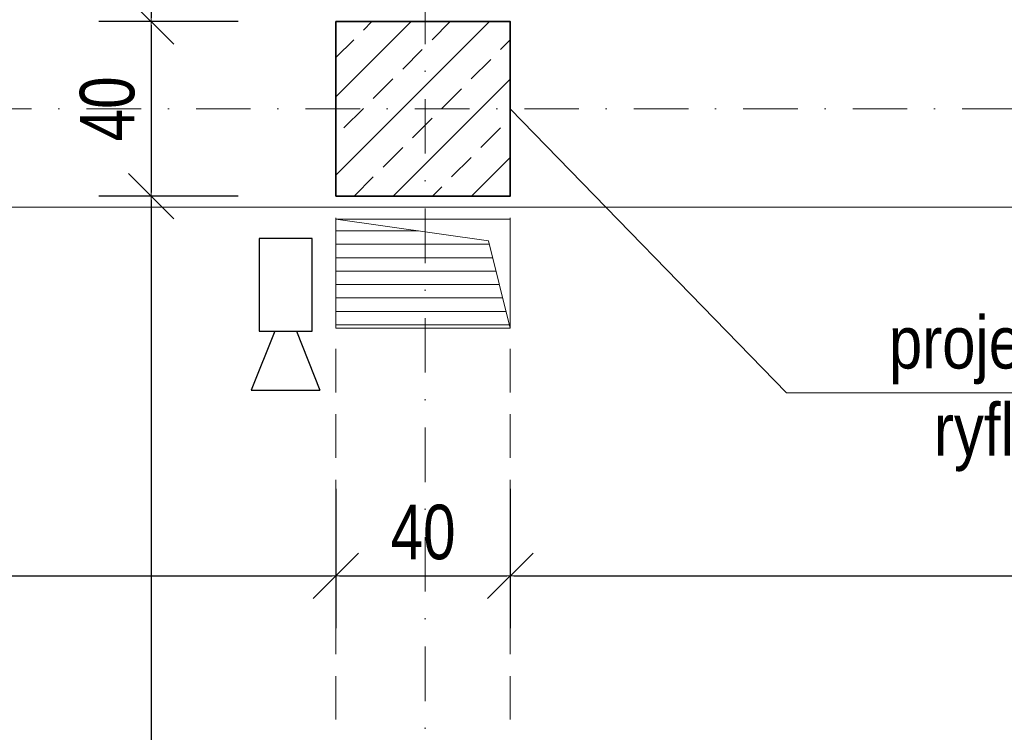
# Model space of a CAD drawing. Header units: millimetres. Extents: x 4946 to 18537, y -10559 to 785.
# Tile 29 of 79: x 6460 to 6685, y -820 to -657. Entities that reach past the tile are written whole.
import ezdxf

# ---------------------------------------------------------------- set-up
doc = ezdxf.new("R2010")
doc.units = ezdxf.units.MM
doc.linetypes.add('DASHDOT', pattern=[1, 0.5, -0.25, 0, -0.25])
doc.linetypes.add('DASHED', pattern=[0.75, 0.5, -0.25])
for name, color, linetype, lineweight in [('mm_went_opis', 7, 'Continuous', 15), ('PG_KONSTRUKCJA', 5, 'Continuous', 35), ('PG_OSIE', 1, 'DASHDOT', 18), ('PG_PODCIĄGI', 1, 'DASHED', 18), ('PG_SZRAF', 1, 'Continuous', 18), ('PG_WENTYLACJA', 1, 'Continuous', 18), ('PG_WIDOKOWE_CIENKIE', 1, 'Continuous', 18), ('PG_WYMIARY', 1, 'Continuous', 18), ('PG_WYPOSAŻENIE', 1, 'Continuous', 18)]:
    doc.layers.add(name, color=color, linetype=linetype, lineweight=lineweight)
doc.styles.add('BIKWYM', font='BIKROMSW.SHX', dxfattribs={"width": 0.8})
doc.styles.get("Standard").update_dxf_attribs({"font": 'arial.ttf'})
doc.dimstyles.new('BA_KR_50', dxfattribs={"dimscale": 0.5, "dimtxt": 25, "dimasz": 1.666667, "dimexe": 24, "dimexo": 0, "dimgap": 0, "dimtad": 0, "dimdec": 1, "dimrnd": 0.5, "dimzin": 9, "dimdsep": 46, "dimtxsty": 'BIKWYM', "dimblk": 'WYM-KR', "dimcen": 0, "dimdle": 20, "dimclrd": 256, "dimclre": 256, "dimclrt": 7, "dimadec": 0, "dimazin": 0, "dimtfac": 0.033333, "dimtdec": 1, "dimtmove": 0, "dimatfit": 3, "dimldrblk": 'WYM-KR', "dimfxl": 40, "dimfxlon": 1, "dimtvp": 0.8, "dimtolj": 1, "dimarcsym": 0})

# ---------------------------------------------------------------- blocks, each defined once
blk = doc.blocks.new('A$C243F7E6F')
at = {"layer": 'PG_SZRAF'}
h = blk.add_hatch(dxfattribs=at)
h.set_pattern_fill('ANSI33', color=256, scale=2)
h.set_pattern_definition([(45, (-6891.598, -2675.306), (-8.980256, 8.980256), []), (45, (-6882.618, -2675.306), (-8.980256, 8.980256), [6.35, -3.175])])
h.paths.add_polyline_path([(0, 0), (40, 0), (40, -40), (0, -40)])
at = {"layer": 'PG_KONSTRUKCJA'}
blk.add_lwpolyline([(0, 0), (40, 0), (40, -40), (0, -40), (0, 0)], dxfattribs=at)
blk = doc.blocks.new('A$C0fd6651b')
at = {"layer": 'PG_WYPOSAŻENIE', "color": 18, "lineweight": 30, "true_color": 0x000000}
for p, q in [((5.38, 13.5), (0, 0)), ((10.38, 13.5), (15.76, 0)), ((0, 0), (15.76, 0))]:
    blk.add_line(p, q, dxfattribs=at)
blk.add_lwpolyline([(1.81, 34.78), (1.81, 13.5), (13.95, 13.5), (13.95, 34.78)], close=True, dxfattribs=at)
blk = doc.blocks.new('A$C0f2c6892')
at = {"layer": 'PG_WIDOKOWE_CIENKIE', "color": 18, "lineweight": 30}
blk.add_blockref('A$C0fd6651b', (454.58, -1304.47), dxfattribs=at)
blk = doc.blocks.new('WYM-KR')
at = {"color": 7, "linetype": 'ByBlock'}
blk.add_line((6.24, 6.24), (-6.24, -6.24), dxfattribs=at)
at = {"linetype": 'ByBlock'}
blk.add_line((11.52, 0), (-11.52, 0), dxfattribs=at)
blk = doc.blocks.new('*D302')
at = {"layer": 'Defpoints', "color": 0, "transparency": 16777216}
for p in [(6121.05, -697.31), (6532.05, -697.31), (6532.05, -784.38)]:
    blk.add_point(p, dxfattribs=at)
at = {"layer": 'PG_WYMIARY', "lineweight": -2, "transparency": 16777216}
for p, q in [((6121.05, -764.38), (6121.05, -796.38)), ((6532.05, -764.38), (6532.05, -796.38)), ((6121.88, -784.38), (6531.21, -784.38))]:
    blk.add_line(p, q, dxfattribs=at)
at = {"layer": 'PG_WYMIARY', "lineweight": -2, "transparency": 16777216, "xscale": 0.8333333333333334, "yscale": 0.8333333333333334, "zscale": 0.8333333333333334, "rotation": 180}
blk.add_blockref('WYM-KR', (6121.05, -784.38), dxfattribs=at)
at = {"layer": 'PG_WYMIARY', "lineweight": -2, "transparency": 16777216, "xscale": 0.8333333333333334, "yscale": 0.8333333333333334, "zscale": 0.8333333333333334}
blk.add_blockref('WYM-KR', (6532.05, -784.38), dxfattribs=at)
at = {"layer": 'PG_WYMIARY', "color": 7, "transparency": 16777216, "insert": (6326.55, -774.38), "char_height": 12.5, "attachment_point": 5, "style": 'BIKWYM'}
blk.add_mtext('\\A1;411', dxfattribs=at)
blk = doc.blocks.new('*D303')
at = {"layer": 'Defpoints', "color": 0, "transparency": 16777216}
for p in [(6532.05, -697.31), (6572.05, -697.31), (6572.05, -784.38)]:
    blk.add_point(p, dxfattribs=at)
at = {"layer": 'PG_WYMIARY', "lineweight": -2, "transparency": 16777216}
for p, q in [((6532.05, -764.38), (6532.05, -796.38)), ((6572.05, -764.38), (6572.05, -796.38)), ((6532.88, -784.38), (6571.21, -784.38))]:
    blk.add_line(p, q, dxfattribs=at)
at = {"layer": 'PG_WYMIARY', "lineweight": -2, "transparency": 16777216, "xscale": 0.8333333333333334, "yscale": 0.8333333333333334, "zscale": 0.8333333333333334, "rotation": 180}
blk.add_blockref('WYM-KR', (6532.05, -784.38), dxfattribs=at)
at = {"layer": 'PG_WYMIARY', "lineweight": -2, "transparency": 16777216, "xscale": 0.8333333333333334, "yscale": 0.8333333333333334, "zscale": 0.8333333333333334}
blk.add_blockref('WYM-KR', (6572.05, -784.38), dxfattribs=at)
at = {"layer": 'PG_WYMIARY', "color": 7, "transparency": 16777216, "insert": (6552.05, -774.38), "char_height": 12.5, "attachment_point": 5, "style": 'BIKWYM'}
blk.add_mtext('\\A1;40', dxfattribs=at)
blk = doc.blocks.new('*D304')
at = {"layer": 'Defpoints', "color": 0, "transparency": 16777216}
for p in [(6572.05, -697.31), (6982.05, -697.31), (6982.05, -784.38)]:
    blk.add_point(p, dxfattribs=at)
at = {"layer": 'PG_WYMIARY', "lineweight": -2, "transparency": 16777216}
for p, q in [((6572.05, -764.38), (6572.05, -796.38)), ((6982.05, -764.38), (6982.05, -796.38)), ((6572.88, -784.38), (6981.21, -784.38))]:
    blk.add_line(p, q, dxfattribs=at)
at = {"layer": 'PG_WYMIARY', "lineweight": -2, "transparency": 16777216, "xscale": 0.8333333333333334, "yscale": 0.8333333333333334, "zscale": 0.8333333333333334, "rotation": 180}
blk.add_blockref('WYM-KR', (6572.05, -784.38), dxfattribs=at)
at = {"layer": 'PG_WYMIARY', "lineweight": -2, "transparency": 16777216, "xscale": 0.8333333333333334, "yscale": 0.8333333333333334, "zscale": 0.8333333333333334}
blk.add_blockref('WYM-KR', (6982.05, -784.38), dxfattribs=at)
at = {"layer": 'PG_WYMIARY', "color": 7, "transparency": 16777216, "insert": (6777.05, -774.38), "char_height": 12.5, "attachment_point": 5, "style": 'BIKWYM'}
blk.add_mtext('\\A1;410', dxfattribs=at)
blk = doc.blocks.new('*D322')
at = {"layer": 'Defpoints', "color": 0, "transparency": 16777216}
for p in [(6532.05, -97.31), (6489.67, -657.31), (6532.05, -657.31)]:
    blk.add_point(p, dxfattribs=at)
at = {"layer": 'PG_WYMIARY', "lineweight": -2, "transparency": 16777216}
for p, q in [((6509.67, -97.31), (6477.67, -97.31)), ((6489.67, -98.14), (6489.67, -656.47)), ((6509.67, -657.31), (6477.67, -657.31))]:
    blk.add_line(p, q, dxfattribs=at)
at = {"layer": 'PG_WYMIARY', "lineweight": -2, "transparency": 16777216, "xscale": 0.8333333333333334, "yscale": 0.8333333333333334, "zscale": 0.8333333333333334}
for p, rotation in [((6489.67, -97.31), 90), ((6489.67, -657.31), 270)]:
    blk.add_blockref('WYM-KR', p, dxfattribs=dict(at, rotation=rotation))
at = {"layer": 'PG_WYMIARY', "color": 7, "transparency": 16777216, "insert": (6479.67, -377.31), "char_height": 12.5, "attachment_point": 5, "rotation": 90, "style": 'BIKWYM'}
blk.add_mtext('\\A1;560', dxfattribs=at)
blk = doc.blocks.new('*D323')
at = {"layer": 'Defpoints', "color": 0, "transparency": 16777216}
for p in [(6532.05, -657.31), (6489.67, -697.31), (6532.05, -697.31)]:
    blk.add_point(p, dxfattribs=at)
at = {"layer": 'PG_WYMIARY', "lineweight": -2, "transparency": 16777216}
for p, q in [((6509.67, -657.31), (6477.67, -657.31)), ((6489.67, -658.14), (6489.67, -696.47)), ((6509.67, -697.31), (6477.67, -697.31))]:
    blk.add_line(p, q, dxfattribs=at)
at = {"layer": 'PG_WYMIARY', "lineweight": -2, "transparency": 16777216, "xscale": 0.8333333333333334, "yscale": 0.8333333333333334, "zscale": 0.8333333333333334}
for p, rotation in [((6489.67, -657.31), 90), ((6489.67, -697.31), 270)]:
    blk.add_blockref('WYM-KR', p, dxfattribs=dict(at, rotation=rotation))
at = {"layer": 'PG_WYMIARY', "color": 7, "transparency": 16777216, "insert": (6479.67, -677.31), "char_height": 12.5, "attachment_point": 5, "rotation": 90, "style": 'BIKWYM'}
blk.add_mtext('\\A1;40', dxfattribs=at)
blk = doc.blocks.new('*D324')
at = {"layer": 'Defpoints', "color": 0, "transparency": 16777216}
for p in [(6532.05, -697.31), (6489.67, -1257.31), (6532.05, -1257.31)]:
    blk.add_point(p, dxfattribs=at)
at = {"layer": 'PG_WYMIARY', "lineweight": -2, "transparency": 16777216}
for p, q in [((6509.67, -697.31), (6477.67, -697.31)), ((6489.67, -698.14), (6489.67, -1256.47)), ((6509.67, -1257.31), (6477.67, -1257.31))]:
    blk.add_line(p, q, dxfattribs=at)
at = {"layer": 'PG_WYMIARY', "lineweight": -2, "transparency": 16777216, "xscale": 0.8333333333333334, "yscale": 0.8333333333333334, "zscale": 0.8333333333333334}
for p, rotation in [((6489.67, -697.31), 90), ((6489.67, -1257.31), 270)]:
    blk.add_blockref('WYM-KR', p, dxfattribs=dict(at, rotation=rotation))
at = {"layer": 'PG_WYMIARY', "color": 7, "transparency": 16777216, "insert": (6479.67, -977.31), "char_height": 12.5, "attachment_point": 5, "rotation": 90, "style": 'BIKWYM'}
blk.add_mtext('\\A1;560', dxfattribs=at)

msp = doc.modelspace()

# ---------------------------------------------------------------- hatches: boundary and pattern name
at = {"layer": 'PG_WENTYLACJA', "true_color": 0x000000}
h = msp.add_hatch(dxfattribs=at)
h.set_pattern_fill('ANSI31', color=18, scale=0.97, angle=135)
h.paths.add_polyline_path([(6567.05, -707.56), (6532.05, -702.56), (6532.05, -727.56), (6572.05, -727.56)])

# ---------------------------------------------------------------- linework, layer by layer
at = {"layer": 'Defpoints', "color": 6, "lineweight": 18}
for points in [[(4946.25, 785.16), (7046.25, 785.16), (7046.25, -699.84), (4946.25, -699.84)], [(4946.25, -699.84), (7046.25, -699.84), (7046.25, -2184.84), (4946.25, -2184.84)]]:
    msp.add_lwpolyline(points, close=True, dxfattribs=at)
at = {"layer": 'mm_went_opis'}
msp.add_line((6903.03, -742.42), (6635.39, -742.42), dxfattribs=at)
msp.add_lwpolyline([(6572.05, -677.31), (6635.39, -742.42)], dxfattribs=at)
at = {"layer": 'PG_OSIE', "color": 18, "ltscale": 25, "true_color": 0x000000}
for points in [[(6552.55, 780.75), (6552.55, -2070.06)], [(5847.38, -677.31), (8127.62, -677.31)]]:
    msp.add_lwpolyline(points, dxfattribs=at)
at = {"layer": 'PG_PODCIĄGI', "color": 18, "ltscale": 20, "true_color": 0x000000}
for points in [[(6532.05, -657.31), (6532.05, -1912.31)], [(6572.05, -657.31), (6572.05, -1912.31)]]:
    msp.add_lwpolyline(points, dxfattribs=at)
at = {"layer": 'PG_WENTYLACJA', "color": 18, "true_color": 0x000000}
for p, q in [((6532.05, -702.56), (6567.05, -707.56)), ((6567.05, -707.56), (6572.05, -727.56))]:
    msp.add_line(p, q, dxfattribs=at)
msp.add_lwpolyline([(6532.05, -702.56), (6572.05, -702.56), (6572.05, -727.56), (6532.05, -727.56)], close=True, dxfattribs=at)

# ---------------------------------------------------------------- block references
at = {"layer": 'PG_KONSTRUKCJA', "color": 18, "true_color": 0x000000}
msp.add_blockref('A$C243F7E6F', (6532.05, -657.31), dxfattribs=at)
at = {"layer": 'PG_WIDOKOWE_CIENKIE', "color": 18, "lineweight": 30, "true_color": 0x000000}
msp.add_blockref('A$C0f2c6892', (6058.05, 562.69), dxfattribs=at)

# ---------------------------------------------------------------- texts
at = {"layer": 'mm_went_opis', "insert": (6773.47, -724.82), "char_height": 12, "width": 240.0682, "attachment_point": 2}
msp.add_mtext('{\\fArial Narrow|b0|i0|c238|p34;projektowane okłucia słupów z blachy ryflowanej gr. 2mm do wys. 2,10m}', dxfattribs=at)

# ---------------------------------------------------------------- dimensions: what is measured, and where the dimension line sits
at = {"layer": 'PG_WYMIARY'}
for base, p1, p2, picture, middle in [((6489.67, -657.31), (6532.05, -97.31), (6532.05, -657.31), '*D322', (6479.67, -377.31)), ((6489.67, -697.31), (6532.05, -657.31), (6532.05, -697.31), '*D323', (6479.67, -677.31)), ((6489.67, -1257.31), (6532.05, -697.31), (6532.05, -1257.31), '*D324', (6479.67, -977.31))]:
    dim = msp.add_linear_dim(base=base, p1=p1, p2=p2, angle=90, dimstyle='BA_KR_50', override={"dimdec": 0, "dimrnd": 0, "dimtmove": 1}, dxfattribs=at)
    dim.commit()
    dim.dimension.update_dxf_attribs({"geometry": picture, "text_midpoint": middle})
for base, p1, p2, picture, middle in [((6532.05, -784.38), (6121.05, -697.31), (6532.05, -697.31), '*D302', (6326.55, -774.38)), ((6572.05, -784.38), (6532.05, -697.31), (6572.05, -697.31), '*D303', (6552.05, -774.38)), ((6982.05, -784.38), (6572.05, -697.31), (6982.05, -697.31), '*D304', (6777.05, -774.38))]:
    dim = msp.add_linear_dim(base=base, p1=p1, p2=p2, dimstyle='BA_KR_50', override={"dimdec": 0, "dimrnd": 0, "dimtmove": 1}, dxfattribs=at)
    dim.commit()
    dim.dimension.update_dxf_attribs({"geometry": picture, "text_midpoint": middle})

doc.saveas('drawing.dxf')
